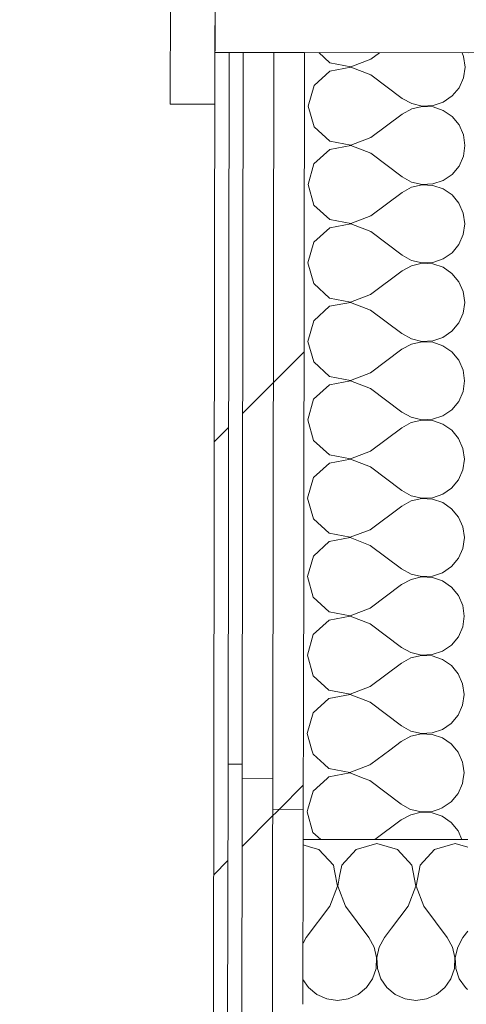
# Model space of a CAD drawing. Header units: millimetres. Extents: x -30280 to 19093, y -18706 to 4378.
# Tile 97 of 206: x -10868 to -10679, y -13783 to -13364. Entities that reach past the tile are written whole.
import ezdxf

# ---------------------------------------------------------------- set-up
doc = ezdxf.new("R2010")
doc.units = ezdxf.units.MM
doc.header["$MEASUREMENT"] = 0
doc.linetypes.add('Wipeout_Contour', pattern=[1000, 0, -1000])
for name, color, linetype in [('02_ACAB_Anotacio Portes', 7, 'Continuous'), ('Nuevo_08_E_Envans secs', 7, 'Continuous'), ('Nuevo_Puertas Archicad', 7, 'Continuous')]:
    doc.layers.add(name, color=color, linetype=linetype)
for name, color, linetype, lineweight in [('02_ACAB_Anotacio Portes_Pluma_Nº__46', 5, 'Continuous', 5), ('Nuevo_08_E_Envans secs_Pluma_Nº__1', 7, 'Continuous', 5), ('Nuevo_Puertas Archicad_Pluma_Nº__1', 7, 'Continuous', 5)]:
    doc.layers.add(name, color=color, linetype=linetype, lineweight=lineweight)
for name, color, linetype, lineweight, true_color in [('Nuevo_08_E_Envans secs_Pluma_Nº__102', 7, 'Continuous', 5, 0xcccccc), ('Nuevo_08_E_Envans secs_Pluma_Nº__171', 171, 'Continuous', 13, 0xaaaaff), ('Nuevo_08_E_Envans secs_Pluma_Nº__177', 7, 'Continuous', 15, 0xf7e046)]:
    doc.layers.add(name, color=color, linetype=linetype, lineweight=lineweight, true_color=true_color)
doc.styles.add('Estilo_Generado_1', font='arial.ttf')
pattern_1 = [(45, (0, 0), (-183.8478, 183.8478), [195, -65]), (45, (7e-14, 183.85), (-183.8478, 183.8478), [195, -65])]

# ---------------------------------------------------------------- blocks, each defined once
blk = doc.blocks.new('*X215')
at = {"layer": 'Nuevo_08_E_Envans secs_Pluma_Nº__102', "color": 254, "linetype": 'Continuous', "lineweight": 5, "true_color": 0xcccccc}
for p, q in [((-10744.79, -13715.71), (-10747.93, -13714.81)), ((-10733.4, -13732.39), (-10734.63, -13725.88)), ((-10732.45, -13728.07), (-10733.27, -13732.39)), ((-10736.67, -13740.89), (-10733.4, -13732.39)), ((-10733.27, -13732.39), (-10730, -13740.89)), ((-10736.67, -13740.89), (-10746.67, -13754.23)), ((-10730, -13740.89), (-10720, -13754.23)), ((-10710.33, -13750.22), (-10713.33, -13754.23)), ((-10746.67, -13754.23), (-10747.99, -13756.63)), ((-10717.77, -13758.25), (-10720, -13754.23)), ((-10713.33, -13754.23), (-10715.56, -13758.25)), ((-10716.73, -13762.73), (-10717.77, -13758.25)), ((-10715.56, -13758.25), (-10716.6, -13762.73)), ((-10716.96, -13767.32), (-10716.73, -13762.73)), ((-10716.6, -13762.73), (-10716.38, -13767.32)), ((-10718.43, -13771.68), (-10716.96, -13767.32)), ((-10716.38, -13767.32), (-10714.91, -13771.68)), ((-10721.03, -13775.47), (-10718.43, -13771.68)), ((-10714.91, -13771.68), (-10712.3, -13775.47)), ((-10748.02, -13772.01), (-10745.64, -13775.47)), ((-10745.64, -13775.47), (-10742.1, -13778.4)), ((-10724.57, -13778.4), (-10721.03, -13775.47)), ((-10712.3, -13775.47), (-10708.76, -13778.4)), ((-10691.24, -13778.4), (-10687.7, -13775.47)), ((-10687.7, -13775.47), (-10686.64, -13773.94)), ((-10742.1, -13778.4), (-10737.89, -13780.26)), ((-10728.78, -13780.26), (-10724.57, -13778.4)), ((-10708.76, -13778.4), (-10704.55, -13780.26)), ((-10695.45, -13780.26), (-10691.24, -13778.4)), ((-10737.89, -13780.26), (-10733.33, -13780.89)), ((-10733.33, -13780.89), (-10728.78, -13780.26)), ((-10704.55, -13780.26), (-10700, -13780.89)), ((-10700, -13780.89), (-10695.45, -13780.26))]:
    blk.add_line(p, q, dxfattribs=at)
blk = doc.blocks.new('*X226')
at = {"layer": 'Nuevo_08_E_Envans secs_Pluma_Nº__102', "color": 254, "linetype": 'Continuous', "lineweight": 5, "true_color": 0xcccccc}
for p, q in [((-10741.24, -13716.72), (-10744.79, -13715.71)), ((-10735.09, -13723.44), (-10741.24, -13716.72)), ((-10725.43, -13716.72), (-10731.57, -13723.44)), ((-10716.67, -13714.23), (-10725.43, -13716.72)), ((-10707.9, -13716.72), (-10716.67, -13714.23)), ((-10701.76, -13723.44), (-10707.9, -13716.72)), ((-10692.1, -13716.72), (-10698.24, -13723.44)), ((-10683.33, -13714.23), (-10692.1, -13716.72)), ((-10677.93, -13715.76), (-10683.33, -13714.23)), ((-10734.63, -13725.88), (-10735.09, -13723.44)), ((-10731.57, -13723.44), (-10732.45, -13728.07)), ((-10700.07, -13732.39), (-10701.76, -13723.44)), ((-10698.24, -13723.44), (-10699.93, -13732.39)), ((-10703.33, -13740.89), (-10700.07, -13732.39)), ((-10699.93, -13732.39), (-10696.67, -13740.89)), ((-10703.33, -13740.89), (-10710.33, -13750.22)), ((-10696.67, -13740.89), (-10686.67, -13754.23)), ((-10684.44, -13758.25), (-10686.67, -13754.23)), ((-10680, -13754.23), (-10682.23, -13758.25)), ((-10677.99, -13751.54), (-10680, -13754.23)), ((-10683.4, -13762.73), (-10684.44, -13758.25)), ((-10682.23, -13758.25), (-10683.27, -13762.73)), ((-10683.62, -13767.32), (-10683.4, -13762.73)), ((-10683.27, -13762.73), (-10683.04, -13767.32)), ((-10685.09, -13771.68), (-10683.62, -13767.32)), ((-10683.04, -13767.32), (-10681.57, -13771.68)), ((-10686.64, -13773.94), (-10685.09, -13771.68)), ((-10681.57, -13771.68), (-10678.97, -13775.47)), ((-10678.97, -13775.47), (-10678.02, -13776.25))]:
    blk.add_line(p, q, dxfattribs=at)
blk = doc.blocks.new('Muro_76_1', base_point=(-1686.99, -13808.56))
at = {"layer": 'Nuevo_08_E_Envans secs', "color": 7, "lineweight": 20}
for name in ['*X215', '*X226']:
    blk.add_blockref(name, (0, 0), dxfattribs=at)
at = {"color": 254, "linetype": 'Wipeout_Contour', "lineweight": 0, "ltscale": 52254.804333}
blk.add_wipeout([(-10785.88, -13680.56), (-10779.88, -13680.56), (-10785.87, -13674.56)], dxfattribs=at).dxf.layer = 'Nuevo_08_E_Envans secs'
at = {"color": 254, "linetype": 'Wipeout_Contour', "lineweight": 0, "ltscale": 52267.53768}
blk.add_wipeout([(-10773.89, -13686.56), (-10773.91, -13699.56), (-10760.91, -13699.56)], dxfattribs=at).dxf.layer = 'Nuevo_08_E_Envans secs'
at = {"layer": 'Nuevo_08_E_Envans secs_Pluma_Nº__171', "linetype": 'Continuous', "lineweight": 13, "true_color": 0xaaaaff}
h = blk.add_hatch(dxfattribs=at)
h.set_pattern_fill('Panellat_HPL_0001', color=161, style=0, pattern_type=2)
h.set_pattern_definition(pattern_1)
h.paths.add_polyline_path([(-10785.88, -13680.56), (-10779.88, -13680.56), (-10785.87, -13674.56)])
at = {"layer": 'Nuevo_08_E_Envans secs_Pluma_Nº__177', "linetype": 'Continuous', "lineweight": 15, "true_color": 0xf7e046}
h = blk.add_hatch(dxfattribs=at)
h.set_pattern_fill('Panellat_HPL_0001', color=53, style=0, pattern_type=2)
h.set_pattern_definition(pattern_1)
h.paths.add_polyline_path([(-10773.89, -13686.56), (-10773.91, -13699.56), (-10760.91, -13699.56)])
at = {"color": 254, "linetype": 'Wipeout_Contour', "lineweight": 0, "ltscale": 52246.204327}
blk.add_wipeout([(-10779.87, -13674.56), (-10785.87, -13674.56), (-10779.88, -13680.56)], dxfattribs=at).dxf.layer = 'Nuevo_08_E_Envans secs'
at = {"color": 254, "linetype": 'Wipeout_Contour', "lineweight": 0, "ltscale": 52274.151702}
blk.add_wipeout([(-10760.93, -13712.56), (-10747.93, -13712.56), (-10760.91, -13699.56)], dxfattribs=at).dxf.layer = 'Nuevo_08_E_Envans secs'
at = {"layer": 'Nuevo_08_E_Envans secs_Pluma_Nº__171', "linetype": 'Continuous', "lineweight": 13, "true_color": 0xaaaaff}
h = blk.add_hatch(dxfattribs=at)
h.set_pattern_fill('Panellat_HPL_0001', color=161, style=0, pattern_type=2)
h.set_pattern_definition(pattern_1)
h.paths.add_polyline_path([(-10779.87, -13674.56), (-10785.87, -13674.56), (-10779.88, -13680.56)])
at = {"layer": 'Nuevo_08_E_Envans secs_Pluma_Nº__177', "linetype": 'Continuous', "lineweight": 15, "true_color": 0xf7e046}
h = blk.add_hatch(dxfattribs=at)
h.set_pattern_fill('Panellat_HPL_0001', color=53, style=0, pattern_type=2)
h.set_pattern_definition(pattern_1)
h.paths.add_polyline_path([(-10760.93, -13712.56), (-10747.93, -13712.56), (-10760.91, -13699.56)])
at = {"layer": 'Nuevo_08_E_Envans secs_Pluma_Nº__1', "color": 7, "linetype": 'Continuous', "lineweight": 5}
for p, q in [((-10779.87, -13674.56), (-10779.88, -13680.56)), ((-10779.88, -13680.56), (-10779.89, -13686.56)), ((-10773.88, -13680.56), (-10779.88, -13680.56))]:
    blk.add_line(p, q, dxfattribs=at)
at = {"layer": 'Nuevo_08_E_Envans secs_Pluma_Nº__1', "color": 7, "linetype": 'Continuous', "lineweight": 5, "flags": 128}
blk.add_lwpolyline([(-10785.87, -13674.56), (-10785.88, -13680.56)], dxfattribs=at)
at = {"color": 254, "linetype": 'Wipeout_Contour', "lineweight": 0, "ltscale": 52249.101348}
blk.add_wipeout([(-10760.89, -13686.56), (-10773.89, -13686.56), (-10760.91, -13699.56)], dxfattribs=at).dxf.layer = 'Nuevo_08_E_Envans secs'
at = {"layer": 'Nuevo_08_E_Envans secs_Pluma_Nº__177', "linetype": 'Continuous', "lineweight": 15, "true_color": 0xf7e046}
h = blk.add_hatch(dxfattribs=at)
h.set_pattern_fill('Panellat_HPL_0001', color=53, style=0, pattern_type=2)
h.set_pattern_definition(pattern_1)
h.paths.add_polyline_path([(-10760.89, -13686.56), (-10773.89, -13686.56), (-10760.91, -13699.56)])
at = {"layer": 'Nuevo_08_E_Envans secs_Pluma_Nº__1', "color": 7, "linetype": 'Continuous', "lineweight": 5}
for p, q in [((-10773.88, -13680.56), (-10773.89, -13686.56)), ((-10773.89, -13686.56), (-10773.91, -13699.56)), ((-10760.89, -13686.56), (-10773.89, -13686.56))]:
    blk.add_line(p, q, dxfattribs=at)
at = {"color": 254, "linetype": 'Wipeout_Contour', "lineweight": 0, "ltscale": 52255.716215}
blk.add_wipeout([(-10747.91, -13699.56), (-10760.91, -13699.56), (-10747.93, -13712.56)], dxfattribs=at).dxf.layer = 'Nuevo_08_E_Envans secs'
at = {"layer": 'Nuevo_08_E_Envans secs_Pluma_Nº__177', "linetype": 'Continuous', "lineweight": 15, "true_color": 0xf7e046}
h = blk.add_hatch(dxfattribs=at)
h.set_pattern_fill('Panellat_HPL_0001', color=53, style=0, pattern_type=2)
h.set_pattern_definition(pattern_1)
h.paths.add_polyline_path([(-10747.91, -13699.56), (-10760.91, -13699.56), (-10747.93, -13712.56)])
at = {"layer": 'Nuevo_08_E_Envans secs_Pluma_Nº__1', "color": 7, "linetype": 'Continuous', "lineweight": 5}
for p, q in [((-10760.89, -13686.56), (-10760.91, -13699.56)), ((-10747.91, -13699.56), (-10760.91, -13699.56)), ((-10747.91, -13699.56), (-10747.93, -13712.56)), ((-10747.93, -13712.56), (-10748.03, -13782.56)), ((-10677.93, -13712.56), (-10747.93, -13712.56))]:
    blk.add_line(p, q, dxfattribs=at)
blk = doc.blocks.new('Muro_79_1', base_point=(-10654.28, -15302.91))
at = {"color": 254, "linetype": 'Wipeout_Contour', "lineweight": 0, "ltscale": 72281.182067}
blk.add_wipeout([(-10788.28, -15302.58), (-10782.28, -15302.59), (-10779.88, -13680.56), (-10785.88, -13680.56)], dxfattribs=at).dxf.layer = 'Nuevo_08_E_Envans secs'
at = {"color": 254, "linetype": 'Wipeout_Contour', "lineweight": 0, "ltscale": 72274.113603}
blk.add_wipeout([(-10773.91, -13699.56), (-10776.28, -15302.61), (-10763.28, -15302.64), (-10760.91, -13699.56)], dxfattribs=at).dxf.layer = 'Nuevo_08_E_Envans secs'
at = {"layer": 'Nuevo_08_E_Envans secs_Pluma_Nº__171', "linetype": 'Continuous', "lineweight": 13, "true_color": 0xaaaaff}
h = blk.add_hatch(dxfattribs=at)
h.set_pattern_fill('Panellat_HPL_0001', color=161, style=0, pattern_type=2)
h.set_pattern_definition(pattern_1)
h.paths.add_polyline_path([(-10788.28, -15302.58), (-10782.28, -15302.59), (-10779.88, -13680.56), (-10785.88, -13680.56)])
at = {"layer": 'Nuevo_08_E_Envans secs_Pluma_Nº__177', "linetype": 'Continuous', "lineweight": 15, "true_color": 0xf7e046}
h = blk.add_hatch(dxfattribs=at)
h.set_pattern_fill('Panellat_HPL_0001', color=53, style=0, pattern_type=2)
h.set_pattern_definition(pattern_1)
h.paths.add_polyline_path([(-10773.91, -13699.56), (-10776.28, -15302.61), (-10763.28, -15302.64), (-10760.91, -13699.56)])
at = {"layer": 'Nuevo_08_E_Envans secs_Pluma_Nº__1', "color": 7, "linetype": 'Continuous', "lineweight": 5}
for p, q in [((-10779.88, -13680.56), (-10779.89, -13686.56)), ((-10779.89, -13686.56), (-10782.28, -15302.59)), ((-10773.89, -13686.56), (-10773.91, -13699.56)), ((-10773.91, -13699.56), (-10776.28, -15302.61))]:
    blk.add_line(p, q, dxfattribs=at)
at = {"layer": 'Nuevo_08_E_Envans secs_Pluma_Nº__1', "color": 7, "linetype": 'Continuous', "lineweight": 5, "flags": 128}
blk.add_lwpolyline([(-10785.88, -13680.56), (-10788.28, -15302.58)], dxfattribs=at)
at = {"color": 254, "linetype": 'Wipeout_Contour', "lineweight": 0, "ltscale": 72263.626665}
blk.add_wipeout([(-10763.28, -15302.64), (-10750.28, -15302.67), (-10747.93, -13712.56), (-10760.93, -13712.56)], dxfattribs=at).dxf.layer = 'Nuevo_08_E_Envans secs'
at = {"layer": 'Nuevo_08_E_Envans secs_Pluma_Nº__177', "linetype": 'Continuous', "lineweight": 15, "true_color": 0xf7e046}
h = blk.add_hatch(dxfattribs=at)
h.set_pattern_fill('Panellat_HPL_0001', color=53, style=0, pattern_type=2)
h.set_pattern_definition(pattern_1)
h.paths.add_polyline_path([(-10763.28, -15302.64), (-10750.28, -15302.67), (-10747.93, -13712.56), (-10760.93, -13712.56)])
at = {"layer": 'Nuevo_08_E_Envans secs_Pluma_Nº__1', "color": 7, "linetype": 'Continuous', "lineweight": 5}
for p, q in [((-10760.91, -13699.56), (-10760.93, -13712.56)), ((-10760.93, -13712.56), (-10763.28, -15302.64)), ((-10747.93, -13712.56), (-10748.03, -13782.56))]:
    blk.add_line(p, q, dxfattribs=at)
blk = doc.blocks.new('*X462')
at = {"layer": 'Nuevo_08_E_Envans secs_Pluma_Nº__102', "color": 254, "linetype": 'Continuous', "lineweight": 5, "true_color": 0xcccccc}
for p, q in [((-10744.19, -13674.56), (-10743.72, -13676.23)), ((-10719.18, -13680.56), (-10711.16, -13674.56)), ((-10682.03, -13675.46), (-10682.78, -13674.56)), ((-10680.18, -13679.67), (-10682.03, -13675.46)), ((-10743.72, -13676.23), (-10739, -13680.56)), ((-10680.06, -13680.56), (-10680.18, -13679.67))]:
    blk.add_line(p, q, dxfattribs=at)
blk = doc.blocks.new('*X463')
at = {"layer": 'Nuevo_08_E_Envans secs_Pluma_Nº__102', "color": 254, "linetype": 'Continuous', "lineweight": 5, "true_color": 0xcccccc}
for p, q in [((-10739, -13680.56), (-10737.01, -13682.39)), ((-10737.01, -13682.39), (-10728.06, -13684.09)), ((-10728.06, -13684.09), (-10719.55, -13680.84)), ((-10719.55, -13680.84), (-10719.18, -13680.56)), ((-10679.55, -13684.23), (-10680.06, -13680.56)), ((-10737.01, -13685.9), (-10737.73, -13686.56)), ((-10728.06, -13684.23), (-10737.01, -13685.9)), ((-10722, -13686.56), (-10728.06, -13684.23)), ((-10679.88, -13686.56), (-10679.55, -13684.23))]:
    blk.add_line(p, q, dxfattribs=at)
blk = doc.blocks.new('*X464')
at = {"layer": 'Nuevo_08_E_Envans secs_Pluma_Nº__102', "color": 254, "linetype": 'Continuous', "lineweight": 5, "true_color": 0xcccccc}
for p, q in [((-10737.73, -13686.56), (-10743.74, -13692.04)), ((-10719.56, -13687.5), (-10722, -13686.56)), ((-10719.56, -13687.5), (-10706.24, -13697.52)), ((-10680.2, -13688.78), (-10679.88, -13686.56)), ((-10743.74, -13692.04), (-10745.89, -13699.56)), ((-10682.06, -13692.99), (-10680.2, -13688.78)), ((-10685, -13696.52), (-10682.06, -13692.99)), ((-10706.24, -13697.52), (-10702.57, -13699.56)), ((-10690.09, -13699.56), (-10688.79, -13699.12)), ((-10688.79, -13699.12), (-10685, -13696.52))]:
    blk.add_line(p, q, dxfattribs=at)
blk = doc.blocks.new('*X465')
at = {"layer": 'Nuevo_08_E_Envans secs_Pluma_Nº__102', "color": 254, "linetype": 'Continuous', "lineweight": 5, "true_color": 0xcccccc}
for p, q in [((-10745.89, -13699.56), (-10746.25, -13700.8)), ((-10702.57, -13699.56), (-10702.22, -13699.75)), ((-10702.22, -13699.75), (-10697.74, -13700.8)), ((-10697.74, -13700.8), (-10693.15, -13700.59)), ((-10693.15, -13700.59), (-10690.09, -13699.56)), ((-10746.25, -13700.8), (-10743.77, -13709.56)), ((-10717.45, -13712.56), (-10706.25, -13704.19)), ((-10702.22, -13701.97), (-10706.25, -13704.19)), ((-10697.74, -13700.94), (-10702.22, -13701.97)), ((-10693.15, -13701.17), (-10697.74, -13700.94)), ((-10688.79, -13702.64), (-10693.15, -13701.17)), ((-10685.01, -13705.25), (-10688.79, -13702.64)), ((-10682.08, -13708.8), (-10685.01, -13705.25)), ((-10680.43, -13712.56), (-10682.08, -13708.8)), ((-10743.77, -13709.56), (-10740.5, -13712.56))]:
    blk.add_line(p, q, dxfattribs=at)
blk = doc.blocks.new('*X467')
at = {"layer": 'Nuevo_08_E_Envans secs_Pluma_Nº__102', "color": 254, "linetype": 'Continuous', "lineweight": 5, "true_color": 0xcccccc}
for p, q in [((-10741.26, -13378.08), (-10736.56, -13382.39)), ((-10719.11, -13380.84), (-10715.47, -13378.12)), ((-10679.74, -13379.67), (-10680.4, -13378.17)), ((-10736.56, -13382.39), (-10727.61, -13384.09)), ((-10727.61, -13384.09), (-10719.11, -13380.84)), ((-10679.11, -13384.23), (-10679.74, -13379.67)), ((-10736.57, -13385.9), (-10743.3, -13392.04)), ((-10727.61, -13384.23), (-10736.57, -13385.9)), ((-10719.12, -13387.5), (-10727.61, -13384.23)), ((-10679.75, -13388.78), (-10679.11, -13384.23)), ((-10719.12, -13387.5), (-10705.8, -13397.52)), ((-10681.61, -13392.99), (-10679.75, -13388.78)), ((-10743.3, -13392.04), (-10745.8, -13400.8)), ((-10684.55, -13396.52), (-10681.61, -13392.99)), ((-10705.8, -13397.52), (-10701.78, -13399.75)), ((-10692.71, -13400.59), (-10688.35, -13399.12)), ((-10688.35, -13399.12), (-10684.55, -13396.52)), ((-10745.8, -13400.8), (-10743.33, -13409.56)), ((-10701.78, -13401.97), (-10705.81, -13404.19)), ((-10701.78, -13399.75), (-10697.3, -13400.8)), ((-10697.3, -13400.94), (-10701.78, -13401.97)), ((-10697.3, -13400.8), (-10692.71, -13400.59)), ((-10692.71, -13401.17), (-10697.3, -13400.94)), ((-10688.35, -13402.64), (-10692.71, -13401.17)), ((-10684.57, -13405.25), (-10688.35, -13402.64)), ((-10719.16, -13414.17), (-10705.81, -13404.19)), ((-10681.64, -13408.8), (-10684.57, -13405.25)), ((-10743.33, -13409.56), (-10736.61, -13415.72)), ((-10679.79, -13413.01), (-10681.64, -13408.8)), ((-10736.61, -13415.72), (-10727.66, -13417.42)), ((-10727.66, -13417.42), (-10719.16, -13414.17)), ((-10679.16, -13417.56), (-10679.79, -13413.01)), ((-10736.62, -13419.24), (-10743.35, -13425.37)), ((-10727.66, -13417.56), (-10736.62, -13419.24)), ((-10719.17, -13420.84), (-10727.66, -13417.56)), ((-10679.8, -13422.12), (-10679.16, -13417.56)), ((-10719.17, -13420.84), (-10705.85, -13430.86)), ((-10681.66, -13426.32), (-10679.8, -13422.12)), ((-10743.35, -13425.37), (-10745.85, -13434.13)), ((-10684.6, -13429.86), (-10681.66, -13426.32)), ((-10705.85, -13430.86), (-10701.83, -13433.09)), ((-10692.75, -13433.92), (-10688.4, -13432.46)), ((-10688.4, -13432.46), (-10684.6, -13429.86)), ((-10745.85, -13434.13), (-10743.38, -13442.9)), ((-10701.83, -13435.3), (-10705.86, -13437.52)), ((-10701.83, -13433.09), (-10697.35, -13434.14)), ((-10697.35, -13434.27), (-10701.83, -13435.3)), ((-10697.35, -13434.14), (-10692.75, -13433.92)), ((-10692.76, -13434.5), (-10697.35, -13434.27)), ((-10688.4, -13435.98), (-10692.76, -13434.5)), ((-10684.61, -13438.59), (-10688.4, -13435.98)), ((-10719.2, -13447.5), (-10705.86, -13437.52)), ((-10681.69, -13442.13), (-10684.61, -13438.59)), ((-10743.38, -13442.9), (-10736.66, -13449.05)), ((-10679.84, -13446.34), (-10681.69, -13442.13)), ((-10736.66, -13449.05), (-10727.71, -13450.76)), ((-10727.71, -13450.76), (-10719.2, -13447.5)), ((-10679.21, -13450.9), (-10679.84, -13446.34)), ((-10736.67, -13452.57), (-10743.4, -13458.71)), ((-10727.71, -13450.89), (-10736.67, -13452.57)), ((-10719.21, -13454.17), (-10727.71, -13450.89)), ((-10679.85, -13455.45), (-10679.21, -13450.9)), ((-10719.21, -13454.17), (-10705.9, -13464.19)), ((-10681.71, -13459.65), (-10679.85, -13455.45)), ((-10743.4, -13458.71), (-10745.9, -13467.46)), ((-10684.65, -13463.19), (-10681.71, -13459.65)), ((-10705.9, -13464.19), (-10701.87, -13466.42)), ((-10692.8, -13467.25), (-10688.44, -13465.79)), ((-10688.44, -13465.79), (-10684.65, -13463.19)), ((-10745.9, -13467.46), (-10743.42, -13476.23)), ((-10701.88, -13468.64), (-10705.91, -13470.86)), ((-10697.4, -13467.6), (-10701.88, -13468.64)), ((-10701.87, -13466.42), (-10697.4, -13467.47)), ((-10697.4, -13467.47), (-10692.8, -13467.25)), ((-10692.8, -13467.83), (-10697.4, -13467.6)), ((-10688.45, -13469.31), (-10692.8, -13467.83)), ((-10684.66, -13471.92), (-10688.45, -13469.31)), ((-10719.25, -13480.84), (-10705.91, -13470.86)), ((-10681.73, -13475.46), (-10684.66, -13471.92)), ((-10743.42, -13476.23), (-10736.71, -13482.39)), ((-10679.89, -13479.67), (-10681.73, -13475.46)), ((-10736.71, -13482.39), (-10727.76, -13484.09)), ((-10727.76, -13484.09), (-10719.25, -13480.84)), ((-10679.26, -13484.23), (-10679.89, -13479.67)), ((-10736.71, -13485.9), (-10743.45, -13492.04)), ((-10727.76, -13484.23), (-10736.71, -13485.9)), ((-10719.26, -13487.5), (-10727.76, -13484.23)), ((-10679.9, -13488.78), (-10679.26, -13484.23)), ((-10719.26, -13487.5), (-10705.95, -13497.52)), ((-10681.76, -13492.99), (-10679.9, -13488.78)), ((-10743.45, -13492.04), (-10745.95, -13500.8)), ((-10684.7, -13496.52), (-10681.76, -13492.99)), ((-10705.95, -13497.52), (-10701.92, -13499.75)), ((-10701.92, -13499.75), (-10697.45, -13500.8)), ((-10692.85, -13500.59), (-10688.49, -13499.12)), ((-10688.49, -13499.12), (-10684.7, -13496.52)), ((-10745.95, -13500.8), (-10743.47, -13509.56)), ((-10701.93, -13501.97), (-10705.95, -13504.19)), ((-10697.45, -13500.94), (-10701.93, -13501.97)), ((-10697.45, -13500.8), (-10692.85, -13500.59)), ((-10692.85, -13501.17), (-10697.45, -13500.94)), ((-10688.5, -13502.64), (-10692.85, -13501.17)), ((-10684.71, -13505.25), (-10688.5, -13502.64)), ((-10719.3, -13514.17), (-10705.95, -13504.19)), ((-10681.78, -13508.8), (-10684.71, -13505.25)), ((-10743.47, -13509.56), (-10736.76, -13515.72)), ((-10679.94, -13513.01), (-10681.78, -13508.8)), ((-10736.76, -13515.72), (-10727.81, -13517.42)), ((-10727.81, -13517.42), (-10719.3, -13514.17)), ((-10679.31, -13517.56), (-10679.94, -13513.01)), ((-10736.76, -13519.24), (-10743.5, -13525.37)), ((-10727.81, -13517.56), (-10736.76, -13519.24)), ((-10719.31, -13520.84), (-10727.81, -13517.56)), ((-10679.95, -13522.12), (-10679.31, -13517.56)), ((-10719.31, -13520.84), (-10705.99, -13530.86)), ((-10681.81, -13526.32), (-10679.95, -13522.12)), ((-10743.5, -13525.37), (-10746, -13534.13)), ((-10684.75, -13529.86), (-10681.81, -13526.32)), ((-10705.99, -13530.86), (-10701.97, -13533.09)), ((-10701.97, -13533.09), (-10697.5, -13534.14)), ((-10692.9, -13533.92), (-10688.54, -13532.46)), ((-10688.54, -13532.46), (-10684.75, -13529.86)), ((-10746, -13534.13), (-10743.52, -13542.9)), ((-10701.98, -13535.3), (-10706, -13537.52)), ((-10697.5, -13534.27), (-10701.98, -13535.3)), ((-10697.5, -13534.14), (-10692.9, -13533.92)), ((-10692.9, -13534.5), (-10697.5, -13534.27)), ((-10688.55, -13535.98), (-10692.9, -13534.5)), ((-10684.76, -13538.59), (-10688.55, -13535.98)), ((-10719.35, -13547.5), (-10706, -13537.52)), ((-10681.83, -13542.13), (-10684.76, -13538.59)), ((-10743.52, -13542.9), (-10736.81, -13549.05)), ((-10679.98, -13546.34), (-10681.83, -13542.13)), ((-10736.81, -13549.05), (-10727.86, -13550.76)), ((-10727.86, -13550.76), (-10719.35, -13547.5)), ((-10679.36, -13550.9), (-10679.98, -13546.34)), ((-10736.81, -13552.57), (-10743.55, -13558.71)), ((-10727.86, -13550.89), (-10736.81, -13552.57)), ((-10719.36, -13554.17), (-10727.86, -13550.89)), ((-10719.36, -13554.17), (-10706.04, -13564.19)), ((-10680, -13555.45), (-10679.36, -13550.9)), ((-10681.86, -13559.65), (-10680, -13555.45)), ((-10743.55, -13558.71), (-10746.05, -13567.46)), ((-10684.8, -13563.19), (-10681.86, -13559.65)), ((-10706.04, -13564.19), (-10702.02, -13566.42)), ((-10702.02, -13566.42), (-10697.55, -13567.47)), ((-10692.95, -13567.25), (-10688.59, -13565.79)), ((-10688.59, -13565.79), (-10684.8, -13563.19)), ((-10746.05, -13567.46), (-10743.57, -13576.23)), ((-10719.4, -13580.84), (-10706.05, -13570.86)), ((-10702.03, -13568.64), (-10706.05, -13570.86)), ((-10697.55, -13567.6), (-10702.03, -13568.64)), ((-10697.55, -13567.47), (-10692.95, -13567.25)), ((-10692.95, -13567.83), (-10697.55, -13567.6)), ((-10688.6, -13569.31), (-10692.95, -13567.83)), ((-10684.81, -13571.92), (-10688.6, -13569.31)), ((-10681.88, -13575.46), (-10684.81, -13571.92)), ((-10743.57, -13576.23), (-10736.86, -13582.39)), ((-10680.03, -13579.67), (-10681.88, -13575.46)), ((-10736.86, -13582.39), (-10727.91, -13584.09)), ((-10727.91, -13584.09), (-10719.4, -13580.84)), ((-10679.41, -13584.23), (-10680.03, -13579.67)), ((-10736.86, -13585.9), (-10743.6, -13592.04)), ((-10727.91, -13584.23), (-10736.86, -13585.9)), ((-10719.41, -13587.5), (-10727.91, -13584.23)), ((-10719.41, -13587.5), (-10706.09, -13597.52)), ((-10680.05, -13588.78), (-10679.41, -13584.23)), ((-10681.91, -13592.99), (-10680.05, -13588.78)), ((-10743.6, -13592.04), (-10746.1, -13600.8)), ((-10684.85, -13596.52), (-10681.91, -13592.99)), ((-10706.09, -13597.52), (-10702.07, -13599.75)), ((-10702.07, -13599.75), (-10697.59, -13600.8)), ((-10693, -13600.59), (-10688.64, -13599.12)), ((-10688.64, -13599.12), (-10684.85, -13596.52)), ((-10746.1, -13600.8), (-10743.62, -13609.56)), ((-10719.45, -13614.17), (-10706.1, -13604.19)), ((-10702.08, -13601.97), (-10706.1, -13604.19)), ((-10697.59, -13600.94), (-10702.08, -13601.97)), ((-10697.59, -13600.8), (-10693, -13600.59)), ((-10693, -13601.17), (-10697.59, -13600.94)), ((-10688.65, -13602.64), (-10693, -13601.17)), ((-10684.86, -13605.25), (-10688.65, -13602.64)), ((-10681.93, -13608.8), (-10684.86, -13605.25)), ((-10743.62, -13609.56), (-10736.91, -13615.72)), ((-10680.08, -13613.01), (-10681.93, -13608.8)), ((-10736.91, -13615.72), (-10727.96, -13617.42)), ((-10727.96, -13617.42), (-10719.45, -13614.17)), ((-10679.46, -13617.56), (-10680.08, -13613.01)), ((-10736.91, -13619.24), (-10743.64, -13625.37)), ((-10727.96, -13617.56), (-10736.91, -13619.24)), ((-10719.46, -13620.84), (-10727.96, -13617.56)), ((-10719.46, -13620.84), (-10706.14, -13630.86)), ((-10680.1, -13622.12), (-10679.46, -13617.56)), ((-10743.64, -13625.37), (-10746.15, -13634.13)), ((-10681.96, -13626.32), (-10680.1, -13622.12)), ((-10684.9, -13629.86), (-10681.96, -13626.32)), ((-10706.14, -13630.86), (-10702.12, -13633.09)), ((-10702.12, -13633.09), (-10697.64, -13634.14)), ((-10693.05, -13633.92), (-10688.69, -13632.46)), ((-10688.69, -13632.46), (-10684.9, -13629.86)), ((-10746.15, -13634.13), (-10743.67, -13642.9)), ((-10719.5, -13647.5), (-10706.15, -13637.52)), ((-10702.12, -13635.3), (-10706.15, -13637.52)), ((-10697.64, -13634.27), (-10702.12, -13635.3)), ((-10697.64, -13634.14), (-10693.05, -13633.92)), ((-10693.05, -13634.5), (-10697.64, -13634.27)), ((-10688.7, -13635.98), (-10693.05, -13634.5)), ((-10684.91, -13638.59), (-10688.7, -13635.98)), ((-10681.98, -13642.13), (-10684.91, -13638.59)), ((-10743.67, -13642.9), (-10736.96, -13649.05)), ((-10680.13, -13646.34), (-10681.98, -13642.13)), ((-10736.96, -13649.05), (-10728.01, -13650.76)), ((-10728.01, -13650.76), (-10719.5, -13647.5)), ((-10679.51, -13650.9), (-10680.13, -13646.34)), ((-10736.96, -13652.57), (-10743.69, -13658.71)), ((-10728.01, -13650.89), (-10736.96, -13652.57)), ((-10719.51, -13654.17), (-10728.01, -13650.89)), ((-10719.51, -13654.17), (-10706.19, -13664.19)), ((-10680.15, -13655.45), (-10679.51, -13650.9)), ((-10743.69, -13658.71), (-10746.2, -13667.46)), ((-10682.01, -13659.65), (-10680.15, -13655.45)), ((-10684.95, -13663.19), (-10682.01, -13659.65)), ((-10706.19, -13664.19), (-10702.17, -13666.42)), ((-10702.17, -13666.42), (-10697.69, -13667.47)), ((-10693.1, -13667.25), (-10688.74, -13665.79)), ((-10688.74, -13665.79), (-10684.95, -13663.19)), ((-10746.2, -13667.46), (-10744.19, -13674.56)), ((-10711.16, -13674.56), (-10706.2, -13670.86)), ((-10702.17, -13668.64), (-10706.2, -13670.86)), ((-10697.69, -13667.6), (-10702.17, -13668.64)), ((-10697.69, -13667.47), (-10693.1, -13667.25)), ((-10693.1, -13667.83), (-10697.69, -13667.6)), ((-10688.75, -13669.31), (-10693.1, -13667.83)), ((-10684.96, -13671.92), (-10688.75, -13669.31)), ((-10682.78, -13674.56), (-10684.96, -13671.92))]:
    blk.add_line(p, q, dxfattribs=at)
blk = doc.blocks.new('Puerta 27_9')
at = {"layer": 'Nuevo_Puertas Archicad_Pluma_Nº__1', "color": 7, "linetype": 'Continuous', "lineweight": 5}
for p, q in [((-450, 0), (-450, -146)), ((-450, -38), (-450, -108)), ((-450, -38), (-450, -108)), ((-450, -108), (-450, -121)), ((-450, -108), (-450, -121)), ((-450, -121), (-450, -134)), ((-450, -121), (-450, -134)), ((-450, -134), (-450, -140)), ((-450, -134), (-450, -140)), ((-450, -140), (-450, -146)), ((-450, -140), (-450, -146)), ((-472, -165), (-472, -146)), ((-472, -146), (-422, -146)), ((-450, -146), (-472, -146)), ((-450, -146), (-472, -146)), ((-450, -146), (-410, -146)), ((-422, -165), (-472, -165))]:
    blk.add_line(p, q, dxfattribs=at)
blk = doc.blocks.new('Muro_125_1', base_point=(-10640.07, -13808.56))
at = {"layer": 'Nuevo_08_E_Envans secs', "color": 7, "lineweight": 20}
for name in ['*X462', '*X463']:
    blk.add_blockref(name, (0, 0), dxfattribs=at)
at = {"color": 254, "linetype": 'Wipeout_Contour', "lineweight": 0, "ltscale": 69193.596997}
blk.add_wipeout([(-10785.87, -13674.56), (-10779.87, -13674.56), (-10779.44, -13378.02), (-10785.44, -13378.02)], dxfattribs=at).dxf.layer = 'Nuevo_08_E_Envans secs'
at = {"color": 254, "linetype": 'Wipeout_Contour', "lineweight": 0, "ltscale": 69596.820156}
blk.add_wipeout([(-10760.88, -13680.56), (-10747.88, -13680.56), (-10747.87, -13674.56), (-10760.87, -13674.56)], dxfattribs=at).dxf.layer = 'Nuevo_08_E_Envans secs'
at = {"layer": 'Nuevo_08_E_Envans secs_Pluma_Nº__171', "linetype": 'Continuous', "lineweight": 13, "true_color": 0xaaaaff}
h = blk.add_hatch(dxfattribs=at)
h.set_pattern_fill('Panellat_HPL_0001', color=161, style=0, pattern_type=2)
h.set_pattern_definition(pattern_1)
h.paths.add_polyline_path([(-10785.87, -13674.56), (-10779.87, -13674.56), (-10779.44, -13378.02), (-10785.44, -13378.02)])
at = {"layer": 'Nuevo_08_E_Envans secs_Pluma_Nº__177', "linetype": 'Continuous', "lineweight": 15, "true_color": 0xf7e046}
h = blk.add_hatch(dxfattribs=at)
h.set_pattern_fill('Panellat_HPL_0001', color=53, style=0, pattern_type=2)
h.set_pattern_definition(pattern_1)
h.paths.add_polyline_path([(-10760.88, -13680.56), (-10747.88, -13680.56), (-10747.87, -13674.56), (-10760.87, -13674.56)])
at = {"layer": 'Nuevo_08_E_Envans secs_Pluma_Nº__1', "color": 7, "linetype": 'Continuous', "lineweight": 5}
for p, q in [((-10785.44, -13378.02), (-10785.47, -13400.02)), ((-10779.44, -13378.02), (-10785.44, -13378.02)), ((-10779.44, -13378.02), (-10779.87, -13674.56)), ((-10779.87, -13674.56), (-10779.88, -13680.56))]:
    blk.add_line(p, q, dxfattribs=at)
at = {"layer": 'Nuevo_08_E_Envans secs_Pluma_Nº__1', "color": 7, "linetype": 'Continuous', "lineweight": 5, "flags": 128}
blk.add_lwpolyline([(-10785.44, -13378.02), (-10785.87, -13674.56)], dxfattribs=at)
at = {"color": 254, "linetype": 'Wipeout_Contour', "lineweight": 0, "ltscale": 69628.973176}
blk.add_wipeout([(-10773.88, -13680.56), (-10760.88, -13680.56), (-10760.87, -13674.56), (-10773.87, -13674.56)], dxfattribs=at).dxf.layer = 'Nuevo_08_E_Envans secs'
at = {"layer": 'Nuevo_08_E_Envans secs_Pluma_Nº__177', "linetype": 'Continuous', "lineweight": 15, "true_color": 0xf7e046}
h = blk.add_hatch(dxfattribs=at)
h.set_pattern_fill('Panellat_HPL_0001', color=53, style=0, pattern_type=2)
h.set_pattern_definition(pattern_1)
h.paths.add_polyline_path([(-10773.88, -13680.56), (-10760.88, -13680.56), (-10760.87, -13674.56), (-10773.87, -13674.56)])
at = {"color": 254, "linetype": 'Wipeout_Contour', "lineweight": 0, "ltscale": 69155.003246}
blk.add_wipeout([(-10773.44, -13378.03), (-10773.87, -13674.56), (-10760.87, -13674.56), (-10760.44, -13378.05)], dxfattribs=at).dxf.layer = 'Nuevo_08_E_Envans secs'
at = {"color": 254, "linetype": 'Wipeout_Contour', "lineweight": 0, "ltscale": 69615.71012}
blk.add_wipeout([(-10760.89, -13686.56), (-10747.89, -13686.56), (-10747.88, -13680.56), (-10760.88, -13680.56)], dxfattribs=at).dxf.layer = 'Nuevo_08_E_Envans secs'
at = {"layer": 'Nuevo_08_E_Envans secs_Pluma_Nº__177', "linetype": 'Continuous', "lineweight": 15, "true_color": 0xf7e046}
h = blk.add_hatch(dxfattribs=at)
h.set_pattern_fill('Panellat_HPL_0001', color=53, style=0, pattern_type=2)
h.set_pattern_definition(pattern_1)
h.paths.add_polyline_path([(-10773.44, -13378.03), (-10773.87, -13674.56), (-10760.87, -13674.56), (-10760.44, -13378.05)])
h = blk.add_hatch(dxfattribs=at)
h.set_pattern_fill('Panellat_HPL_0001', color=53, style=0, pattern_type=2)
h.set_pattern_definition(pattern_1)
h.paths.add_polyline_path([(-10760.89, -13686.56), (-10747.89, -13686.56), (-10747.88, -13680.56), (-10760.88, -13680.56)])
at = {"layer": 'Nuevo_08_E_Envans secs_Pluma_Nº__1', "color": 7, "linetype": 'Continuous', "lineweight": 5}
for q in [(-10779.44, -13378.02), (-10773.87, -13674.56)]:
    blk.add_line((-10773.44, -13378.03), q, dxfattribs=at)
at = {"layer": 'Nuevo_08_E_Envans secs', "color": 7, "lineweight": 20}
blk.add_blockref('*X464', (0, 0), dxfattribs=at)
at = {"color": 254, "linetype": 'Wipeout_Contour', "lineweight": 0, "ltscale": 69122.658946}
blk.add_wipeout([(-10760.44, -13378.05), (-10760.87, -13674.56), (-10747.87, -13674.56), (-10747.44, -13378.07)], dxfattribs=at).dxf.layer = 'Nuevo_08_E_Envans secs'
at = {"color": 254, "linetype": 'Wipeout_Contour', "lineweight": 0, "ltscale": 69647.854447}
blk.add_wipeout([(-10773.89, -13686.56), (-10760.89, -13686.56), (-10760.88, -13680.56), (-10773.88, -13680.56)], dxfattribs=at).dxf.layer = 'Nuevo_08_E_Envans secs'
at = {"layer": 'Nuevo_08_E_Envans secs_Pluma_Nº__177', "linetype": 'Continuous', "lineweight": 15, "true_color": 0xf7e046}
h = blk.add_hatch(dxfattribs=at)
h.set_pattern_fill('Panellat_HPL_0001', color=53, style=0, pattern_type=2)
h.set_pattern_definition(pattern_1)
h.paths.add_polyline_path([(-10760.44, -13378.05), (-10760.87, -13674.56), (-10747.87, -13674.56), (-10747.44, -13378.07)])
h = blk.add_hatch(dxfattribs=at)
h.set_pattern_fill('Panellat_HPL_0001', color=53, style=0, pattern_type=2)
h.set_pattern_definition(pattern_1)
h.paths.add_polyline_path([(-10773.89, -13686.56), (-10760.89, -13686.56), (-10760.88, -13680.56), (-10773.88, -13680.56)])
at = {"layer": 'Nuevo_08_E_Envans secs_Pluma_Nº__1', "color": 7, "linetype": 'Continuous', "lineweight": 5}
for p, q in [((-10760.44, -13378.05), (-10773.44, -13378.03)), ((-10760.44, -13378.05), (-10760.87, -13674.56)), ((-10747.44, -13378.07), (-10760.44, -13378.05)), ((-10747.44, -13378.07), (-10747.87, -13674.56)), ((-10677.44, -13378.18), (-10747.44, -13378.07)), ((-10773.87, -13674.56), (-10773.88, -13680.56)), ((-10760.87, -13674.56), (-10760.88, -13680.56)), ((-10747.87, -13674.56), (-10747.88, -13680.56)), ((-10773.88, -13680.56), (-10773.89, -13686.56))]:
    blk.add_line(p, q, dxfattribs=at)
at = {"layer": 'Nuevo_08_E_Envans secs', "color": 7, "lineweight": 20}
blk.add_blockref('*X467', (0, 0), dxfattribs=at)
at = {"layer": 'Nuevo_Puertas Archicad', "color": 253, "linetype": 'Continuous', "lineweight": 5, "true_color": 0xa4a4a6, "xscale": -1, "zscale": 1000, "rotation": 269.9153114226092}
blk.add_blockref('Puerta 27_9', (-10638.77, -12928.23), dxfattribs=at)
at = {"color": 254, "linetype": 'Wipeout_Contour', "lineweight": 0, "ltscale": 69645.626924}
blk.add_wipeout([(-10760.91, -13699.56), (-10747.91, -13699.56), (-10747.89, -13686.56), (-10760.89, -13686.56)], dxfattribs=at).dxf.layer = 'Nuevo_08_E_Envans secs'
at = {"layer": 'Nuevo_08_E_Envans secs_Pluma_Nº__177', "linetype": 'Continuous', "lineweight": 15, "true_color": 0xf7e046}
h = blk.add_hatch(dxfattribs=at)
h.set_pattern_fill('Panellat_HPL_0001', color=53, style=0, pattern_type=2)
h.set_pattern_definition(pattern_1)
h.paths.add_polyline_path([(-10760.91, -13699.56), (-10747.91, -13699.56), (-10747.89, -13686.56), (-10760.89, -13686.56)])
at = {"layer": 'Nuevo_08_E_Envans secs_Pluma_Nº__1', "color": 7, "linetype": 'Continuous', "lineweight": 5}
for p, q in [((-10760.88, -13680.56), (-10760.89, -13686.56)), ((-10747.88, -13680.56), (-10747.89, -13686.56)), ((-10760.89, -13686.56), (-10760.91, -13699.56)), ((-10747.89, -13686.56), (-10747.91, -13699.56)), ((-10747.91, -13699.56), (-10747.93, -13712.56))]:
    blk.add_line(p, q, dxfattribs=at)
at = {"layer": 'Nuevo_08_E_Envans secs', "color": 7, "lineweight": 20}
blk.add_blockref('*X465', (0, 0), dxfattribs=at)
blk = doc.blocks.new('Etiqueta_9_1', base_point=(-10841.61, -13051.55))
at = {"layer": '02_ACAB_Anotacio Portes_Pluma_Nº__46', "color": 5, "linetype": 'Continuous', "lineweight": 5, "flags": 128}
blk.add_lwpolyline([(-11341.87, -12550.81, 1), (-11343.35, -13550.81, 1)], format="xyb", close=True, dxfattribs=at)
at = {"layer": '02_ACAB_Anotacio Portes_Pluma_Nº__46', "color": 5, "lineweight": 5, "insert": (-11505.47, -13050.57), "char_height": 300, "attachment_point": 2, "rotation": 89.9153, "style": 'Estilo_Generado_1'}
blk.add_mtext('\\A1;{\\pqc;\\pt0,46000;\\fArial|b0|i0|c0|p0;\\W1.000000;P-02\\fArial|b0|i0|c0|p0;\\W1.000000;\\A1{\\H.66x;\\S^  ;}\\fArial|b0|i0|c0|p0;\\W1.000000;\\fArial|b0|i0|c0|p0;\\W1.000000;\\A1{\\H.66x;\\S^  ;}\\fArial|b0|i0|c0|p0;\\W1.000000; \\fArial|b0|i0|c0|p0;\\W1.000000;\\fArial|b0|i0|c0|p0;\\W1.000000;\\fArial|b0|i0|c0|p0;\\W1.000000;\\fArial|b0|i0|c0|p0;\\W1.000000;\\fArial|b0|i0|c0|p0;\\W1.000000;\\fArial|b0|i0|c0|p0;\\W1.000000;\\fArial|b0|i0|c0|p0;\\W1.000000;\\fArial|b0|i0|c0|p0;\\W1.000000;\\fArial|b0|i0|c0|p0;\\W1.000000;\\fArial|b0|i0|c0|p0;\\W1.000000;\\fArial|b0|i0|c0|p0;\\W1.000000;\\fArial|b0|i0|c0|p0;\\W1.000000;\\fArial|b0|i0|c0|p0;\\W1.000000;\\fArial|b0|i0|c0|p0;\\W1.000000;\\fArial|b0|i0|c0|p0;\\W1.000000;\\fArial|b0|i0|c0|p0;\\W1.000000;\\fArial|b0|i0|c0|p0;\\W1.000000;\\fArial|b0|i0|c0|p0;\\W1.000000;\\fArial|b0|i0|c0|p0;\\W1.000000;\\fArial|b0|i0|c0|p0;\\W1.000000;\\fArial|b0|i0|c0|p0;\\W1.000000;\\fArial|b0|i0|c0|p0;\\W1.000000;\\fArial|b0|i0|c0|p0;\\W1.000000;\\fArial|b0|i0|c0|p0;\\W1.000000;\\fArial|b0|i0|c0|p0;\\W1.000000;\\fArial|b0|i0|c0|p0;\\W1.000000;\\fArial|b0|i0|c0|p0;\\W1.000000;\\fArial|b0|i0|c0|p0;\\W1.000000;\\fArial|b0|i0|c0|p0;\\W1.000000;\\fArial|b0|i0|c0|p0;\\W1.000000;\\fArial|b0|i0|c0|p0;\\W1.000000;\\fArial|b0|i0|c0|p0;\\W1.000000;\\fArial|b0|i0|c0|p0;\\W1.000000;\\fArial|b0|i0|c0|p0;\\W1.000000;\\fArial|b0|i0|c0|p0;\\W1.000000;\\fArial|b0|i0|c0|p0;\\W1.000000;\\fArial|b0|i0|c0|p0;\\W1.000000;\\fArial|b0|i0|c0|p0;\\W1.000000;\\fArial|b0|i0|c0|p0;\\W1.000000;\\fArial|b0|i0|c0|p0;\\W1.000000;\\fArial|b0|i0|c0|p0;\\W1.000000;\\fArial|b0|i0|c0|p0;\\W1.000000;\\fArial|b0|i0|c0|p0;\\W1.000000;}', dxfattribs=at)

msp = doc.modelspace()

# ---------------------------------------------------------------- block references
at = {"layer": 'Nuevo_08_E_Envans secs', "color": 7, "lineweight": 20}
msp.add_blockref('Muro_76_1', (-1686.99, -13808.56), dxfattribs=at)

# ---------------------------------------------------------------- next in the draw order: block references
msp.add_blockref('Muro_79_1', (-10654.28, -15302.91), dxfattribs=at)

# ---------------------------------------------------------------- next in the draw order: block references
msp.add_blockref('Muro_125_1', (-10640.07, -13808.56), dxfattribs=at)

# ---------------------------------------------------------------- next in the draw order: block references
at = {"layer": '02_ACAB_Anotacio Portes', "color": 5, "linetype": 'Continuous', "lineweight": 5}
msp.add_blockref('Etiqueta_9_1', (-10841.61, -13051.55), dxfattribs=at)

doc.saveas('drawing.dxf')
